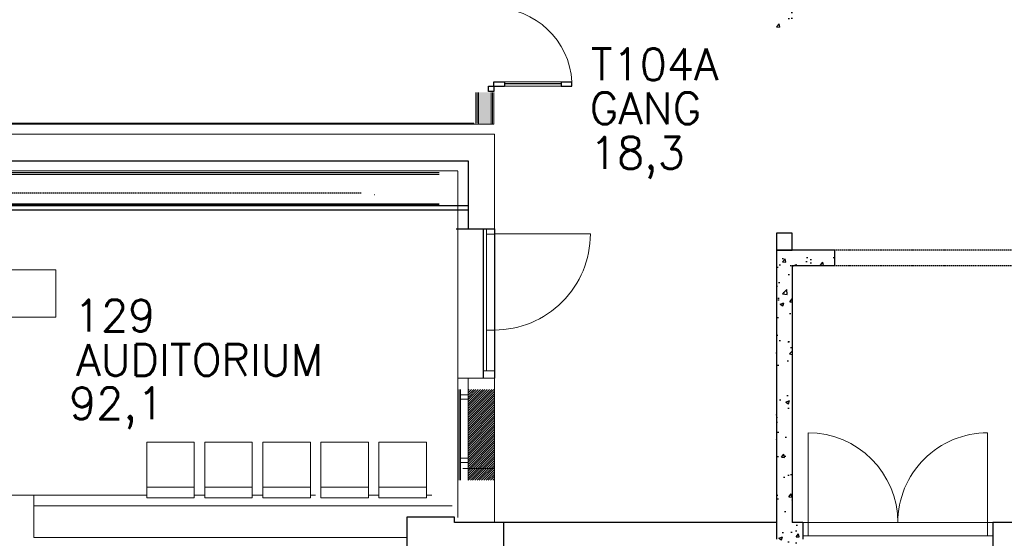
# Model space of a CAD drawing. Header units: millimetres. Extents: x 0 to 84060, y 0 to 52805.
# Tile 19 of 60: x 37014 to 46341, y 13922 to 18832. Entities that reach past the tile are written whole.
import ezdxf

# ---------------------------------------------------------------- set-up
doc = ezdxf.new("R2010")
doc.units = ezdxf.units.MM
doc.header["$LTSCALE"] = 50
doc.header["$MEASUREMENT"] = 0
doc.linetypes.add('20601A200D001$0$DASHED2', pattern=[0.375, 0.25, -0.125])
doc.linetypes.add('CENTRUMLINJE', pattern=[27, 20, -3, 1, -3])
doc.layers.get('0').update_dxf_attribs({"linetype": 'CONTINUOUS'})
for name, color, linetype in [('20601A200D001$0$00-HEL1', 251, 'CONTINUOUS'), ('20601A200D001$0$243-Dører', 7, 'CONTINUOUS'), ('20601A200D001$0$832-Romtekst', 7, 'CONTINUOUS'), ('20601A200D001$0$A12-HEL2', 251, 'CONTINUOUS'), ('20601A200D001$0$A12-HEL4', 251, 'CONTINUOUS'), ('20601A200D001$0$A12-SKR1', 251, 'CONTINUOUS'), ('20601A200D001$0$A12-STI1', 251, '20601A200D001$0$DASHED2'), ('20601A200D001$0$A24-HEL1', 252, 'CONTINUOUS'), ('20601A200D001$0$A24-SKR1', 251, 'CONTINUOUS'), ('xref', 7, 'CENTRUMLINJE')]:
    doc.layers.add(name, color=color, linetype=linetype)
for name, color, linetype, lineweight in [('20601A200D001$0$A2-DOR', 251, 'CONTINUOUS', 18), ('20601A200D001$0$A2-VEGG', 251, 'CONTINUOUS', 18), ('20601A200D001$0$A2-VEGG-fill', 253, 'CONTINUOUS', 18), ('20601A200D001$0$A24', 251, 'CONTINUOUS', 18)]:
    doc.layers.add(name, color=color, linetype=linetype, lineweight=lineweight)
doc.styles.add('20601A200D001$0$STANDARD', font='ROMANS.SHX')

# ---------------------------------------------------------------- blocks, each defined once
blk = doc.blocks.new('20601A200D001$0$Dobbeldør med glass - D07_18M_EI 30 CS-778360-1_ etasje')
at = {"layer": '20601A200D001$0$A2-DOR', "lineweight": 25}
for p, q in [((-885, -32.025), (-835, -32.025)), ((-885, -82.025), (-885, -32.025)), ((-835, -82.025), (-885, -82.025)), ((-835, -32.025), (-835, -82.025)), ((-835, -82.025), (-835, -184.025)), ((-835, -82.025), (-795, -82.025)), ((-795, -82.025), (-795, -184.025)), ((815, -82.025), (815, -184.025)), ((855, -82.025), (815, -82.025)), ((855, -32.025), (905, -32.025)), ((855, -82.025), (855, -32.025)), ((855, -82.025), (855, -184.025)), ((905, -82.025), (855, -82.025)), ((905, -32.025), (905, -82.025)), ((-795, -184.025), (-835, -184.025)), ((-815, -720.025), (-815, -184.025)), ((815, -184.025), (855, -184.025)), ((835, -930.025), (835, -184.025)), ((-835, -720.025), (-835, -822.025)), ((-795, -720.025), (-835, -720.025)), ((-795, -720.025), (-795, -822.025)), ((-835, -822.025), (-795, -822.025)), ((815, -930.025), (815, -1032.025)), ((815, -930.025), (855, -930.025)), ((855, -930.025), (855, -1032.025)), ((855, -1032.025), (815, -1032.025))]:
    blk.add_line(p, q, dxfattribs=at)
at = {"layer": '20601A200D001$0$A2-DOR'}
for p, q in [((-835, -184.025), (-835, -720.025)), ((-795, -184.025), (-795, -720.025)), ((815, -184.025), (815, -930.025)), ((855, -184.025), (855, -930.025))]:
    blk.add_line(p, q, dxfattribs=at)
for centre, radius, start, end in [((-835, -82.025), 740, 273.0985793, 0), ((855, -82.025), 950, 180, 267.5868327)]:
    blk.add_arc(centre, radius, start, end, dxfattribs=at)
blk = doc.blocks.new('20601A200D001')
at = {"layer": '20601A200D001$0$A12-SKR1'}
h = blk.add_hatch(dxfattribs=at)
h.set_pattern_fill('AR-CONC', color=256, scale=50, style=0)
h.set_pattern_definition([(50, (1e-11, 57.26), (358.6301, -31.37607), [37.5, -412.5]), (355, (1e-11, 57.26), (-69.3757, 376.0961), [30, -330]), (100.4514, (29.9, 54.65), (289.2547, 344.7198), [31.8701, -350.5711]), (46.1842, (1e-11, 157.26), (533.6205, -82.7595), [56.25, -618.75]), (96.6356, (44.47, 150.36), (467.3314, 487.059), [47.8051, -525.8565]), (351.1842, (1e-11, 157.26), (467.331, 487.0593), [45, -495]), (21, (50, 132.26), (298.4535, -201.30945), [37.5, -412.5]), (326, (50, 132.26), (121.6577, 362.575), [30, -330]), (71.4514, (74.87, 115.5), (420.1113, 161.26525), [31.8701, -350.5711]), (37.5, (1e-11, 57.26), (6.07993, 166.44693), [0, -326, 0, -335, 0, -331.25]), (7.5, (1e-11, 57.26), (131.53477, 197.20586), [0, -191, 0, -318.5, 0, -126.25]), (327.5, (-111.5, 57.26), (266.91122, -11.27744), [0, -125, 0, -390, 0, -517.5]), (317.5, (-161.5, 57.26), (291.5931, 50.0525), [0, -162.5, 0, -259, 0, -367.5])])
h.paths.add_polyline_path([(142173.36977, 13913.42611), (142145.65995, 13913.42611), (142106.73479, 13870.83904), (142423.36977, 13870.83904), (142423.36977, 13913.42611), (142423.36977, 14070.83904), (142323.36977, 14070.83904), (142323.36977, 16500.83904), (142723.36977, 16500.83904), (142723.36977, 16650.83904), (142173.36977, 16650.83904)])
h.paths.add_polyline_path([(142336.58799, 19704.26053), (142173.36977, 19704.26053), (142173.36977, 18759.26053), (142336.58799, 18759.26053)])
h.paths.add_polyline_path([(142336.58799, 20810.83904), (142173.36977, 20810.83904), (142173.36977, 19704.26053), (142336.58799, 19704.26053)])
at = {"layer": '20601A200D001$0$A2-VEGG-fill'}
h = blk.add_hatch(color=256, dxfattribs=at)
h.paths.add_polyline_path([(139350.37741, 17843.42557), (139470.37741, 17843.42557), (139470.37741, 18143.42557), (139350.37741, 18143.42557), (139350.37741, 17853.42557)], flags=0)
h.paths.add_polyline_path([(139350.37741, 19953.42557), (139470.37741, 19953.42557), (139470.37741, 20574.72384), (139350.37741, 20574.72384), (139350.37741, 20559.73334)], flags=0)
blk.add_hatch(color=256, dxfattribs=at).paths.add_polyline_path([(139327.50269, 17843.42557), (139331.64062, 17843.42557), (139331.64062, 17853.42557), (133518.65625, 17853.42557), (133518.65625, 17843.42557), (139318.64062, 17843.42557)], flags=0)
at = {"layer": '20601A200D001$0$A24-SKR1'}
h = blk.add_hatch(dxfattribs=at)
h.set_pattern_fill('ANSI31', color=256, scale=120, angle=-90, style=0)
h.set_pattern_definition([(225, (143962.14, 33995.905), (-10.606602, 10.606602), [])])
h.paths.add_polyline_path([(139251.63614, 14472.75015), (139501.63614, 14472.75015), (139501.63614, 15332.09846), (139251.63614, 15332.09846)])
for p, q in [((142323.36975, 16810.8391), (142173.36975, 16810.8391)), ((142173.36975, 16810.8391), (142173.36975, 16650.8391)), ((142323.36975, 16650.8391), (142323.36975, 16810.8391)), ((142173.36975, 16650.8391), (142323.36975, 16650.8391))]:
    blk.add_line(p, q)
at = {"layer": '20601A200D001$0$00-HEL1', "linetype": 'Continuous'}
blk.add_line((132582.02639, 17370.84077), (138977.15156, 17370.84077), dxfattribs=at)
at = {"layer": '20601A200D001$0$00-HEL1', "linetype": '20601A200D001$0$DASHED2'}
blk.add_line((138240.69752, 17190.2836), (134570.02639, 17190.2836), dxfattribs=at)
at = {"layer": '20601A200D001$0$00-HEL1'}
for p, q in [((130186.90121, 17085.84077), (138977.15156, 17085.84077)), ((138977.15156, 17085.84077), (130186.90121, 17085.84077)), ((139251.63614, 17070.84077), (131073.35525, 17070.84077)), ((131073.35525, 17033.33904), (139251.63614, 17033.33904)), ((139587.96632, 14070.83904), (139587.96632, 13670.83904))]:
    blk.add_line(p, q, dxfattribs=at)
at = {"layer": '20601A200D001$0$00-HEL1', "linetype": '20601A200D001$0$DASHED2'}
blk.add_arc((138364.19752, 17176.34077), 0.5, 180, 270, dxfattribs=at)
at = {"layer": '20601A200D001$0$243-Dører', "linetype": 'Continuous', "lineweight": 0, "ltscale": 1000}
for points in [[(139251.64062, 16852.09766), (139501.64062, 16852.09766)], [(139251.64062, 16852.09766), (139501.64062, 16852.09766)], [(139251.64062, 16852.09766), (139501.64062, 16852.09766)], [(139251.64062, 16852.09766), (139501.64062, 16852.09766)], [(139251.64062, 16852.09766), (139501.64062, 16852.09766)], [(139251.64062, 16852.09766), (139501.64062, 16852.09766)], [(139426.64062, 16852.09766), (139426.64062, 15842.09863)], [(139426.64062, 16852.09766), (139426.64062, 15508.09863)], [(139426.64062, 16802.09766), (139501.64062, 16802.09766)], [(139426.64062, 16802.09766), (139501.64062, 16802.09766)], [(139426.64062, 16802.09766), (139501.64062, 16802.09766)], [(139426.64062, 16802.09766), (139501.64062, 16802.09766)], [(139500.34375, 16803.75391), (140410.34375, 16803.75391)], [(139501.64062, 16852.09766), (139501.64062, 15842.09863)], [(139501.64062, 16852.09766), (139501.64062, 15842.09863)], [(139426.64062, 15892.09863), (139501.64062, 15892.09863)], [(139426.64062, 15892.09863), (139501.64062, 15892.09863)], [(139396.64062, 15508.09863), (139501.64062, 15508.09863)], [(139396.64062, 15508.09863), (139501.64062, 15508.09863)], [(142473.375, 14070.83887), (142473.375, 14920.83887)], [(144173.375, 14070.83887), (144173.375, 14920.83887)], [(142423.375, 14070.83887), (144223.375, 14070.83887)], [(142473.375, 14070.83887), (142473.375, 13945.83887)], [(142473.375, 14070.83887), (142473.375, 13945.83887)], [(144173.375, 14070.83887), (144173.375, 13945.83887)], [(142423.375, 13945.83887), (144223.375, 13945.83887)]]:
    blk.add_lwpolyline(points, dxfattribs=at)
at = {"layer": '20601A200D001$0$243-Dører', "color": 7, "linetype": 'Continuous', "lineweight": 0, "ltscale": 1000}
for centre, radius, start, end in [((139500.34747, 16803.75116), 909.99628, 269.999765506, 360.000173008), ((142473.35919, 14070.82306), 850.01581, 0.001065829, 89.998934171), ((144173.36414, 14070.84973), 849.98914, 89.999267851, 180.000732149)]:
    blk.add_arc(centre, radius, start, end, dxfattribs=at)
at = {"layer": '20601A200D001$0$A12-HEL2', "color": 7, "linetype": 'Continuous', "lineweight": 0, "ltscale": 1000}
for points in [[(133508.65625, 17843.63281), (139023.45312, 17843.63281)], [(133508.65625, 17843.63281), (139329.64062, 17843.63281)], [(133508.65625, 17843.63281), (139023.45312, 17843.63281)], [(134285.85938, 17748.63281), (139501.64062, 17748.63281)], [(134285.85938, 17748.63281), (139323.15625, 17748.63281)], [(139501.64062, 16852.09766), (139501.64062, 17748.63281)], [(139501.64062, 16852.09766), (139501.64062, 17746.97656)], [(132582.03125, 17400.83984), (138977.15625, 17400.83984)], [(132582.03125, 17385.83984), (138977.15625, 17385.83984)], [(133164.45312, 17400.83984), (139154.34375, 17400.83984)], [(139155.64062, 17399.18555), (139155.64062, 14119.18262)], [(139251.64062, 16852.09766), (139155.64062, 16852.09766)], [(139501.64062, 15438.09863), (139501.64062, 14069.18262)], [(139201.64062, 14583.77148), (139501.64062, 14583.77148)]]:
    blk.add_lwpolyline(points, dxfattribs=at)
at = {"layer": '20601A200D001$0$A12-HEL4'}
for p, q in [((142723.36977, 16650.83904), (142173.36977, 16650.83904)), ((142173.36977, 16650.83904), (142173.36977, 13913.42611)), ((142723.36977, 16650.83904), (142723.36977, 16500.83904)), ((142323.36977, 16500.83904), (142323.36977, 14070.83904)), ((142723.36977, 16500.83904), (142323.36977, 16500.83904)), ((138673.15156, 14120.83904), (138673.15156, 13670.83904)), ((139123.15156, 14120.83904), (138673.15156, 14120.83904)), ((139123.15156, 14070.83904), (139123.15156, 14120.83904)), ((142173.36977, 14070.83904), (139123.15156, 14070.83904)), ((139587.96632, 14070.83904), (139123.15156, 14070.83904)), ((142423.36977, 14070.83904), (142323.36977, 14070.83904)), ((142423.36977, 14070.83904), (142323.36977, 14070.83904)), ((142423.36977, 14070.83904), (142423.36977, 13913.42611)), ((142423.36977, 14070.83904), (142423.36977, 13913.42611)), ((145843.15156, 14070.83904), (144223.36977, 14070.83904)), ((144223.36977, 14070.83904), (144223.36977, 13670.83904))]:
    blk.add_line(p, q, dxfattribs=at)
at = {"layer": '20601A200D001$0$A12-STI1'}
for p, q in [((145523.36977, 16650.83904), (142723.36977, 16650.83904)), ((145523.36977, 16500.83904), (142723.36977, 16500.83904))]:
    blk.add_line(p, q, dxfattribs=at)
at = {"layer": '20601A200D001$0$A2-VEGG'}
for p, q in [((139337.37741, 18143.42557), (139337.37741, 17853.42557)), ((139350.37741, 18143.42557), (139350.37741, 17843.42557)), ((139470.37741, 18143.42557), (139470.37741, 17843.42557)), ((139483.37741, 18143.42557), (139483.37741, 17843.42557))]:
    blk.add_line(p, q, dxfattribs=at)
at = {"layer": '20601A200D001$0$A24'}
for p, q in [((139324.37741, 18143.42557), (139324.37741, 17853.42557)), ((139496.37741, 17843.42557), (139496.37741, 18143.42557)), ((139305.64062, 17853.42557), (133518.65625, 17853.42557)), ((133527.39304, 17843.42557), (139496.37741, 17843.42557))]:
    blk.add_line(p, q, dxfattribs=at)
at = {"layer": '20601A200D001$0$A24-HEL1'}
for p, q in [((133412.6535, 17496.84077), (139251.63614, 17496.84077)), ((139251.13614, 17495.18465), (139251.63614, 17494.68465)), ((139251.63614, 17496.84077), (139251.63614, 16852.09846)), ((139251.63614, 17494.68465), (139251.63614, 16852.09846))]:
    blk.add_line(p, q, dxfattribs=at)
at = {"layer": '20601A200D001$0$A24-HEL1', "linetype": 'Continuous'}
for p, q in [((139140.63614, 16852.09846), (139501.63614, 16852.09846)), ((139396.63614, 16852.09846), (139396.63614, 15438.09846)), ((139396.63614, 16852.09846), (139396.63614, 15438.09846)), ((139501.63614, 16852.09846), (139501.63614, 15438.09846)), ((139501.63614, 16852.09846), (139501.63614, 15438.09846))]:
    blk.add_line(p, q, dxfattribs=at)
at = {"layer": '20601A200D001$0$A24-HEL1', "linetype": 'Continuous', "lineweight": 0, "ltscale": 1000}
for points in [[(135347.67188, 16463.24805), (133554.65625, 16463.24805), (133554.65625, 16014.74414), (135347.67188, 16014.74414)], [(139181.64062, 15280.98926), (139181.64062, 15239.73828), (139251.64062, 15239.73828), (139251.64062, 15280.98926)], [(139181.64062, 14680.98926), (139181.64062, 14639.73828), (139251.64062, 14639.73828), (139251.64062, 14680.98926)]]:
    blk.add_lwpolyline(points, close=True, dxfattribs=at)
for points in [[(139155.64062, 15438.09863), (139501.64062, 15438.09863)], [(139251.64062, 15438.09863), (139501.64062, 15438.09863)], [(139251.64062, 15438.09863), (139251.64062, 14472.75)], [(139155.64062, 15332.09863), (139155.64062, 14472.75)], [(139168.64062, 15332.09863), (139168.64062, 14472.75)], [(139181.64062, 15332.09863), (139181.64062, 14472.75)], [(139501.64062, 15332.09863), (139501.64062, 14472.75)], [(136207.79688, 14305.83887), (136207.79688, 14830.83887)], [(136207.79688, 14830.83887), (136657.79688, 14830.83887)], [(136657.79688, 14305.83887), (136657.79688, 14830.83887)], [(136757.79688, 14305.83887), (136757.79688, 14830.83887)], [(136757.79688, 14830.83887), (137207.79688, 14830.83887)], [(137207.79688, 14305.83887), (137207.79688, 14830.83887)], [(137307.79688, 14305.83887), (137307.79688, 14830.83887)], [(137307.79688, 14830.83887), (137757.79688, 14830.83887)], [(137757.79688, 14305.83887), (137757.79688, 14830.83887)], [(137857.79688, 14305.83887), (137857.79688, 14830.83887)], [(137857.79688, 14830.83887), (138307.79688, 14830.83887)], [(138307.79688, 14305.83887), (138307.79688, 14830.83887)], [(138407.79688, 14830.83887), (138857.79688, 14830.83887)], [(138407.79688, 14305.83887), (138407.79688, 14830.83887)], [(138857.79688, 14305.83887), (138857.79688, 14830.83887)], [(136207.79688, 14405.83887), (136657.79688, 14405.83887)], [(136757.79688, 14405.83887), (137207.79688, 14405.83887)], [(137307.79688, 14405.83887), (137757.79688, 14405.83887)], [(137857.79688, 14405.83887), (138307.79688, 14405.83887)], [(138407.79688, 14405.83887), (138857.79688, 14405.83887)], [(135138.35938, 14330.83887), (134148.35938, 14330.83887)], [(135138.35938, 14330.83887), (136207.79688, 14330.83887)], [(135138.35938, 14030.83887), (135138.35938, 14330.83887)], [(136207.79688, 14305.83887), (136657.79688, 14305.83887)], [(136657.79688, 14330.83887), (136757.79688, 14330.83887)], [(136757.79688, 14305.83887), (137207.79688, 14305.83887)], [(137207.79688, 14330.83887), (137307.79688, 14330.83887)], [(137307.79688, 14305.83887), (137757.79688, 14305.83887)], [(137757.79688, 14330.83887), (137807.79688, 14330.83887)], [(137857.79688, 14305.83887), (138307.79688, 14305.83887)], [(138307.79688, 14330.83887), (138407.79688, 14330.83887)], [(138407.79688, 14305.83887), (138857.79688, 14305.83887)], [(138857.79688, 14330.83887), (138907.79688, 14330.83887)], [(135138.35938, 13930.83887), (135138.35938, 14230.83887)], [(135138.35938, 14230.83887), (139101.25, 14230.83887)], [(135138.35938, 13930.83887), (138673.15625, 13930.83887)]]:
    blk.add_lwpolyline(points, dxfattribs=at)
at = {"layer": '20601A200D001$0$A2-DOR', "rotation": 89.99999999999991}
blk.add_blockref('20601A200D001$0$Dobbeldør med glass - D07_18M_EI 30 CS-778360-1_ etasje', (139414.35241, 19038.42557), dxfattribs=at)
at = {"layer": '20601A200D001$0$832-Romtekst', "color": 7, "linetype": 'Continuous', "style": '20601A200D001$0$STANDARD'}
for s, p in [('T104A', (140415.94531, 18259.261)), ('GANG', (140405.41406, 17844.24928)), ('18,3', (140405.69531, 17421.47262)), ('129', (135517.84842, 15881.18712)), ('AUDITORIUM', (135540.4578, 15461.04515)), ('92,1', (135472.59842, 15049.95141))]:
    blk.add_text(s, height=300, dxfattribs=at).set_placement(p)

msp = doc.modelspace()

# ---------------------------------------------------------------- block references
at = {"layer": 'xref'}
msp.add_blockref('20601A200D001', (-97990.7, 0), dxfattribs=at)

doc.saveas('drawing.dxf')
